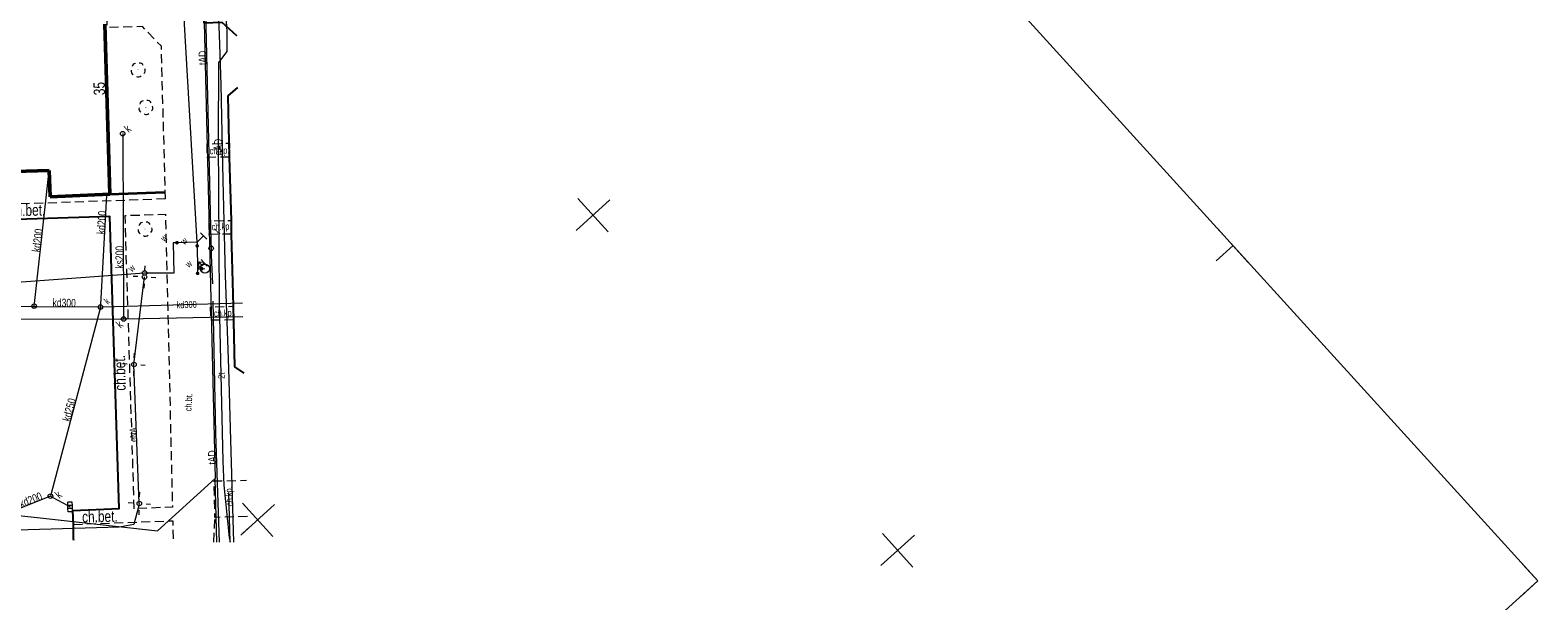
# Model space of a CAD drawing. Extents: x 6546616 to 6547358, y 5574659 to 5575298.
# Tile 11 of 12: x 6547192 to 6547358, y 5574926 to 5574989. Entities that reach past the tile are written whole.
import ezdxf
from ezdxf.enums import TextEntityAlignment as Align

# ---------------------------------------------------------------- set-up
doc = ezdxf.new("R2010")
doc.units = 0
doc.header["$MEASUREMENT"] = 0
for name, pattern in [('1.5_0.5', [2, 1.5, -0.5]), ('219-500', [0]), ('mz1.0_0.5', [1.5, 1, -0.5])]:
    doc.linetypes.add(name, pattern=pattern)
doc.layers.get('0').update_dxf_attribs({"color": 2, "linetype": 'CONTINUOUS', "lineweight": 13})
for name, color, linetype, lineweight in [('203-Punkt załamania granicy działki nie stabilizowany', 7, 'CONTINUOUS', 13), ('219-Linia granicy', 7, 'CONTINUOUS', 13), ('238-Punkt adresowy budynku', 7, 'CONTINUOUS', 13), ('312-Budynek (powierzchnia)', 7, 'CONTINUOUS', 13), ('433-Chodnik', 7, 'CONTINUOUS', 13), ('504-Opis i rzędna włazu prostokątnego-ST', 7, 'CONTINUOUS', 13), ('506-Opis i rzędna włazu okrągłego-SK', 7, 'CONTINUOUS', 13), ('510-Podpora jednosłupowa symb.-SEPOW', 7, 'CONTINUOUS', 13), ('582-Atrybuty opisowe-SKPOD', 7, 'CONTINUOUS', 13), ('585-Atrybuty opisowe-SEPOD', 7, 'CONTINUOUS', 13), ('586-Atrybuty opisowe-STPOD', 7, 'CONTINUOUS', 13), ('chodnik (powierzchnia)', 7, 'CONTINUOUS', 13), ('chodnik (powierzchnia)-Atr17', 7, 'CONTINUOUS', 13), ('drzewo liściaste (punkt)', 7, 'CONTINUOUS', 13), ('hydrant (punkt)', 7, 'CONTINUOUS', 13), ('inne urządzenie techniczne - siec wodociągowa (punkt)', 7, 'CONTINUOUS', 13), ('jezdnia (powierzchnia)', 7, 'CONTINUOUS', 13), ('kratka ściekowa (punkt)', 7, 'CONTINUOUS', 13), ('krawężnik (linia)', 7, 'CONTINUOUS', 13), ('latarnia na słupie lub maszcie (punkt)', 7, 'CONTINUOUS', 13), ('ogrodzenie trwałe (linia)', 7, 'CONTINUOUS', 13), ('przewód elektroenergetyczny (linia)', 7, 'CONTINUOUS', 13), ('przewód elektroenergetyczny (linia)-Atr1', 7, 'CONTINUOUS', 13), ('przewód kanalizacyjny (linia)', 7, 'CONTINUOUS', 13), ('przewód kanalizacyjny (linia)-Atr1', 7, 'CONTINUOUS', 13), ('przewód telekomunikacyjny (linia)', 7, 'CONTINUOUS', 13), ('przewód telekomunikacyjny (linia)-Atr1', 7, 'CONTINUOUS', 13), ('przewód wodociągowy (linia)', 7, 'CONTINUOUS', 13), ('studzienka okrągła - przewód wodociągowy (punkt)', 7, 'CONTINUOUS', 13), ('studzienka okrągła - przewód wodociągowy (punkt)-Atr17', 7, 'CONTINUOUS', 13), ('trójnik - siec wodociągowa (punkt)', 7, 'CONTINUOUS', 13), ('Wstawianie ramki sekcyjnej z opisem', 7, 'CONTINUOUS', 13), ('właz okrągły - siec kanalizacyjna (punkt)', 7, 'CONTINUOUS', 13), ('właz okrągły - siec kanalizacyjna (punkt)-Atr17', 7, 'CONTINUOUS', 13), ('właz okrągły - siec telekomunikacyjna (punkt)', 7, 'CONTINUOUS', 13), ('zasuwa - siec wodociągowa (punkt)', 7, 'CONTINUOUS', 13), ('zasuwa - siec wodociągowa (punkt)-Atr17', 7, 'CONTINUOUS', 13)]:
    doc.layers.add(name, color=color, linetype=linetype, lineweight=lineweight)
doc.styles.add('ARIAL', font='ARIALUNI.TTF', dxfattribs={"width": 0.75})
doc.linetypes.add('902-500', pattern='A,3.75,0,[1,ksztalty.shx,S=0.5,R=0,X=0,Y=0],3.75', length=7.5)

# ---------------------------------------------------------------- blocks, each defined once
blk = doc.blocks.new('US22')
at = {"color": 0, "linetype": 'Continuous', "lineweight": 13}
blk.add_circle((0, 0), 0.25, dxfattribs=at)
blk = doc.blocks.new('US05')
at = {"color": 0, "linetype": 'Continuous', "lineweight": 13}
for p, q in [((-0.525, -0.25), (-0.525, 0.25)), ((-0.525, 0.25), (-0.175, 0.25)), ((-0.175, -0.25), (-0.175, 0.25)), ((-0.175, 0.25), (0.175, 0.25)), ((0.175, -0.25), (0.175, 0.25)), ((0.175, 0.25), (0.525, 0.25)), ((0.525, -0.25), (0.525, 0.25)), ((-0.525, -0.25), (-0.175, -0.25)), ((-0.175, -0.25), (0.175, -0.25)), ((0.175, -0.25), (0.525, -0.25))]:
    blk.add_line(p, q, dxfattribs=at)
blk = doc.blocks.new('SM011')
at = {"color": 0, "linetype": 'Continuous', "lineweight": 13}
for p, q in [((-0.53, 0.531), (-0.883, 0.884)), ((0.531, 0.531), (0.884, 0.884)), ((-0.53, -0.53), (-0.883, -0.883)), ((0.531, -0.53), (0.884, -0.883))]:
    blk.add_line(p, q, dxfattribs=at)
blk = doc.blocks.new('510')
at = {"color": 0, "linetype": 'Continuous', "lineweight": 0}
blk.add_circle((0, 0), 0.25, dxfattribs=at)
blk = doc.blocks.new('US15')
at = {"color": 0, "linetype": 'Continuous', "lineweight": 13}
blk.add_circle((0, 0), 0.25, dxfattribs=at)
blk = doc.blocks.new('OP021')
at = {"linetype": 'Continuous', "lineweight": 13}
h = blk.add_hatch(color=0, dxfattribs=at)
edge = h.paths.add_edge_path()
edge.add_arc((0, 0), 0.05, 0, 360)
at = {"color": 0, "linetype": 'Continuous', "lineweight": 13}
for centre, start, end in [((-0.38, 0.124), 121.308, 202.548), ((0, 0.4), 49.272, 130.728), ((0.38, 0.124), 337.452, 58.692), ((-0.235, -0.324), 193.221, 274.871), ((0.235, -0.324), 265.129, 346.779)]:
    blk.add_arc(centre, 0.4, start, end, dxfattribs=at)
blk = doc.blocks.new('US31')
at = {"linetype": 'Continuous', "lineweight": 0}
h = blk.add_hatch(color=0, dxfattribs=at)
edge = h.paths.add_edge_path()
edge.add_arc((0, 0), 0.2, 0, 360)
blk = doc.blocks.new('US21')
at = {"color": 0, "linetype": 'Continuous', "lineweight": 13}
for p, q in [((0, -1), (0, 0)), ((-0.5, -1), (0, -1)), ((0, -1), (0.5, -1))]:
    blk.add_line(p, q, dxfattribs=at)
blk = doc.blocks.new('US25')
at = {"linetype": 'Continuous', "lineweight": 0}
h = blk.add_hatch(color=0, dxfattribs=at)
edge = h.paths.add_edge_path()
edge.add_arc((0, 0), 0.2, 0, 360)
blk = doc.blocks.new('US02')
at = {"color": 0, "linetype": 'Continuous', "lineweight": 13}
for p, q in [((0, 1), (-0.353, 0.647)), ((0, 0.5), (0, 1)), ((0, 1), (0.354, 0.647))]:
    blk.add_line(p, q, dxfattribs=at)
blk.add_circle((0, 0), 0.5, dxfattribs=at)
blk = doc.blocks.new('203')
at = {"linetype": 'Continuous', "lineweight": 0}
h = blk.add_hatch(color=0, dxfattribs=at)
edge = h.paths.add_edge_path()
edge.add_arc((0, 0), 0.045, 0, 360)
blk = doc.blocks.new('RAMKA500KP')
at = {"color": 0}
for p, q in [((300, 97.5), (300, 102.5)), ((350, 97.5), (350, 102.5)), ((297.5, 100), (302.5, 100)), ((347.5, 100), (352.5, 100)), ((350, 47.5), (350, 52.5)), ((400, 47.5), (400, 52.5)), ((347.5, 50), (352.5, 50)), ((397.5, 50), (400, 50)), ((400, 0), (400, 2.5)), ((397.5, 0), (400, 0))]:
    blk.add_line(p, q, dxfattribs=at)
at = {"color": 0, "flags": 128}
blk.add_lwpolyline([(0, 0), (400, 0), (400, 250), (0, 250)], close=True, dxfattribs=at)

msp = doc.modelspace()

# ---------------------------------------------------------------- linework, layer by layer
at = {"layer": '219-Linia granicy', "color": 7, "linetype": '219-500', "lineweight": 18, "flags": 128}
for points in [[(6547210.8, 5574994.42), (6547212.12, 5574939.45)], [(6547148.88, 5574939.97), (6547205.77, 5574933.67)], [(6547205.77, 5574933.67), (6547212.12, 5574939.45)], [(6547212.3, 5574932.44), (6547212.12, 5574939.45)]]:
    msp.add_lwpolyline(points, dxfattribs=at)
at = {"layer": '312-Budynek (powierzchnia)', "color": 7, "linetype": 'Continuous', "lineweight": 50, "flags": 128}
for points in [[(6547199.93, 5574989.6), (6547200.49, 5574970.82)], [(6547193.81, 5574973.46), (6547178.49, 5574972.99)], [(6547193.93, 5574970.54), (6547193.81, 5574973.46)], [(6547200.49, 5574970.82), (6547193.93, 5574970.54)]]:
    msp.add_lwpolyline(points, dxfattribs=at)
at = {"layer": 'chodnik (powierzchnia)', "color": 7, "linetype": 'mz1.0_0.5', "lineweight": 18, "flags": 128}
for points in [[(6547206.64, 5574970.3), (6547206.18, 5574987.15), (6547204.1, 5574989.32), (6547200.21, 5574989.22), (6547199.48, 5575015.22), (6547206.83, 5575019.85), (6547205.77, 5575075.9)], [(6547206.64, 5574970.3), (6547184.31, 5574969.53)], [(6547215.67, 5574935.26), (6547212.1, 5574935.16), (6547212, 5574939.18), (6547215.58, 5574939.26)], [(6547196.47, 5574934.38), (6547207.46, 5574934.78), (6547207.47, 5574932.49)], [(6547211.96, 5574932.44), (6547212.1, 5574935.16)]]:
    msp.add_lwpolyline(points, dxfattribs=at)
for points in [[(6547213.71, 5574974.93), (6547211.25, 5574974.88), (6547211.24, 5574976.37), (6547213.69, 5574976.46)], [(6547203.19, 5574936.11), (6547202.18, 5574968.48), (6547206.64, 5574968.61), (6547207.4, 5574936.29)], [(6547213.92, 5574966.43), (6547211.47, 5574966.39), (6547211.45, 5574967.87), (6547213.92, 5574967.94)], [(6547214.15, 5574956.96), (6547211.63, 5574956.91), (6547211.61, 5574958.39), (6547214.13, 5574958.46)]]:
    msp.add_lwpolyline(points, close=True, dxfattribs=at)
at = {"layer": 'jezdnia (powierzchnia)', "color": 7, "linetype": '1.5_0.5', "lineweight": 18, "flags": 128}
msp.add_lwpolyline([(6547214.51, 5574988.3), (6547212.88, 5574989.77), (6547210.88, 5574989.72), (6547210.77, 5574994.69), (6547212.74, 5574994.75), (6547214.33, 5574996.32)], dxfattribs=at)
at = {"layer": 'krawężnik (linia)', "color": 7, "linetype": 'Continuous', "lineweight": 25, "flags": 128}
for points in [[(6547214.51, 5574988.3), (6547212.88, 5574989.77), (6547210.88, 5574989.72)], [(6547215.32, 5574951.08), (6547214.3, 5574951.77), (6547214.13, 5574958.46), (6547213.92, 5574966.43), (6547213.92, 5574967.94), (6547213.71, 5574974.93), (6547213.57, 5574981.7), (6547214.63, 5574982.6)], [(6547196.51, 5574932.6), (6547196.49, 5574932.8), (6547196.47, 5574934.38), (6547196.42, 5574935.92), (6547201.53, 5574936.14), (6547200.49, 5574968.35), (6547184.42, 5574967.86), (6547184.31, 5574969.53), (6547182.94, 5574969.54), (6547181.96, 5574969.42), (6547181.25, 5574969.18), (6547180.49, 5574968.59)]]:
    msp.add_lwpolyline(points, dxfattribs=at)
at = {"layer": 'ogrodzenie trwałe (linia)', "color": 7, "linetype": '902-500', "lineweight": 35, "flags": 128}
msp.add_lwpolyline([(6547200.49, 5574970.82), (6547206.54, 5574971.05)], dxfattribs=at)
at = {"layer": 'przewód elektroenergetyczny (linia)', "color": 1, "linetype": 'Continuous', "lineweight": 18, "flags": 128}
for points in [[(6547210.54, 5575084.33), (6547210.46, 5575083.2), (6547210.5, 5575079.05), (6547210.62, 5575069.65), (6547210.71, 5575063.32), (6547210.89, 5575053.46), (6547210.98, 5575044.87), (6547211.08, 5575041.46), (6547211.19, 5575033.54), (6547211.35, 5575024.74), (6547211.47, 5575015.89), (6547211.71, 5575009.78), (6547212.02, 5575001.93), (6547212.29, 5574995.42), (6547212.61, 5574987.38), (6547212.75, 5574982.9), (6547212.97, 5574972.39), (6547213.23, 5574961.87), (6547213.59, 5574951.63), (6547213.79, 5574944.97), (6547214.15, 5574932.42)], [(6547203.75, 5574936.69), (6547203.16, 5574952.03), (6547204.32, 5574961.69)], [(6547203.75, 5574936.69), (6547203.69, 5574936.46), (6547203.15, 5574934.39), (6547201.51, 5574934.07), (6547185.18, 5574933.6), (6547184.94, 5574933.59), (6547184.76, 5574933.4), (6547184.64, 5574933.26), (6547172.69, 5574933.29), (6547167.43, 5574934.19), (6547167.64, 5574937.34), (6547167.66, 5574937.6), (6547167.6, 5574937.84), (6547167.39, 5574938.69), (6547164.09, 5574942.43), (6547162.74, 5574943.07), (6547162.51, 5574943.18)], [(6547213.58, 5574937.92), (6547213.72, 5574932.43)]]:
    msp.add_lwpolyline(points, dxfattribs=at)
at = {"layer": 'przewód kanalizacyjny (linia)', "color": 34, "linetype": 'Continuous', "lineweight": 18, "flags": 128}
for points in [[(6547201.92, 5574977.51), (6547201.92, 5574977.21), (6547202.01, 5574957.34), (6547202.02, 5574957.05)], [(6547192.15, 5574958.47), (6547192.18, 5574958.76), (6547193.82, 5574973.46)], [(6547199.46, 5574958.37), (6547199.49, 5574958.67), (6547200.17, 5574970.73)], [(6547180.14, 5574958.56), (6547180.44, 5574958.56), (6547191.84, 5574958.45), (6547192.44, 5574958.44), (6547199.16, 5574958.38), (6547199.46, 5574958.37)], [(6547199.46, 5574958.37), (6547199.39, 5574958.08), (6547194.01, 5574937.79), (6547193.94, 5574937.5)], [(6547199.46, 5574958.37), (6547199.77, 5574958.38), (6547215.15, 5574958.83)], [(6547215.19, 5574957.29), (6547202.32, 5574957.05), (6547202.02, 5574957.05), (6547201.71, 5574957.04), (6547177.76, 5574956.98), (6547177.45, 5574956.97)], [(6547193.94, 5574937.5), (6547193.66, 5574937.39), (6547190.81, 5574936.25), (6547190.54, 5574936.15)], [(6547193.94, 5574937.5), (6547194.2, 5574937.37), (6547195.87, 5574936.46), (6547196.12, 5574936.31)]]:
    msp.add_lwpolyline(points, dxfattribs=at)
at = {"layer": 'przewód telekomunikacyjny (linia)', "color": 30, "linetype": 'Continuous', "lineweight": 18, "flags": 128}
for points in [[(6547213.83, 5574932.42), (6547213.7, 5574932.95), (6547213.1, 5574938.71), (6547213.02, 5574941.36), (6547212.6, 5574958.88), (6547212.6, 5574959.22), (6547212.47, 5574976.88), (6547212.54, 5574985.38), (6547213.43, 5574986.59), (6547213.44, 5574988.78), (6547212.91, 5574997.06), (6547212.22, 5575014.37), (6547211.67, 5575043.74), (6547211.07, 5575072.22), (6547210.67, 5575073.09), (6547210.15, 5575086.92)], [(6547209.21, 5575076.33), (6547209.23, 5575075.57), (6547209.41, 5575064.18), (6547209.64, 5575049.14), (6547210.06, 5575028.5), (6547210.29, 5575015.94), (6547210.24, 5575014.39), (6547210.22, 5575013.62), (6547210.33, 5575012.9), (6547210.41, 5575012.47), (6547210.62, 5575004.82), (6547210.93, 5574995.79), (6547211.13, 5574987.8), (6547211.46, 5574973.68), (6547211.66, 5574965.6), (6547211.68, 5574964.85), (6547211.69, 5574964.1), (6547211.82, 5574960.95)], [(6547211.88, 5574959.02), (6547212.14, 5574944.41), (6547212.56, 5574932.44)]]:
    msp.add_lwpolyline(points, dxfattribs=at)
at = {"layer": 'przewód wodociągowy (linia)', "color": 5, "linetype": 'Continuous', "lineweight": 18, "flags": 128}
for points in [[(6547210.12, 5574965.53), (6547208.72, 5574989.59), (6547208.73, 5575008.82), (6547207.99, 5575066.77)], [(6547210.12, 5574965.53), (6547207.91, 5574965.47), (6547207.5, 5574965.46), (6547207.55, 5574962.1), (6547204.34, 5574962.13), (6547172.64, 5574959.8), (6547166.9, 5574960.84), (6547165.6, 5574965), (6547167.23, 5574966.63), (6547167.05, 5574966.95)], [(6547210.12, 5574965.53), (6547210.13, 5574965.12), (6547210.16, 5574962.59)], [(6547210.16, 5574962.59), (6547210.64, 5574962.6), (6547210.99, 5574962.61)], [(6547210.16, 5574962.59), (6547210.18, 5574962.09)]]:
    msp.add_lwpolyline(points, dxfattribs=at)
at = {"layer": 'Wstawianie ramki sekcyjnej z opisem', "color": 7, "linetype": 'Continuous', "lineweight": 13, "flags": 128}
for points in [[(6547215.65, 5574936.16), (6547215.12, 5574936.74)], [(6547214.96, 5574933.21), (6547215.7, 5574933.89)]]:
    msp.add_lwpolyline(points, dxfattribs=at)

# ---------------------------------------------------------------- block references
at = {"layer": '203-Punkt załamania granicy działki nie stabilizowany', "color": 7, "linetype": 'Continuous', "lineweight": 18, "rotation": 42.26758658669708}
for p in [(6547212.12, 5574939.45), (6547205.77, 5574933.67)]:
    msp.add_blockref('203', p, dxfattribs=at)
at = {"layer": '510-Podpora jednosłupowa symb.-SEPOW', "color": 7, "linetype": 'Continuous', "lineweight": 18, "rotation": 42.26758658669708}
for p in [(6547204.32, 5574961.69), (6547203.16, 5574952.03), (6547203.75, 5574936.69)]:
    msp.add_blockref('510', p, dxfattribs=at)
at = {"layer": 'drzewo liściaste (punkt)', "color": 94, "linetype": 'Continuous', "lineweight": 13, "rotation": 42.26758658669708}
for p in [(6547203.61, 5574984.56), (6547204.47, 5574980.42), (6547204.38, 5574966.99)]:
    msp.add_blockref('OP021', p, dxfattribs=at)
at = {"layer": 'hydrant (punkt)', "color": 7, "linetype": 'Continuous', "lineweight": 18, "rotation": 42.26758658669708}
msp.add_blockref('US02', (6547210.99, 5574962.61), dxfattribs=at)
at = {"layer": 'inne urządzenie techniczne - siec wodociągowa (punkt)', "color": 7, "linetype": 'Continuous', "lineweight": 13, "rotation": 42.26758658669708}
msp.add_blockref('US31', (6547210.18, 5574962.09), dxfattribs=at)
at = {"layer": 'kratka ściekowa (punkt)', "color": 7, "linetype": 'Continuous', "lineweight": 18, "rotation": 91.2975865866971}
msp.add_blockref('US05', (6547196.12, 5574936.31), dxfattribs=at)
at = {"layer": 'latarnia na słupie lub maszcie (punkt)', "color": 7, "linetype": 'Continuous', "lineweight": 18, "rotation": 42.26758658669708}
for p in [(6547204.32, 5574961.69), (6547203.16, 5574952.03), (6547203.75, 5574936.69)]:
    msp.add_blockref('SM011', p, dxfattribs=at)
at = {"layer": 'studzienka okrągła - przewód wodociągowy (punkt)', "color": 5, "linetype": 'Continuous', "lineweight": 18, "rotation": 42.26758658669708}
msp.add_blockref('US15', (6547204.34, 5574962.13), dxfattribs=at)
at = {"layer": 'trójnik - siec wodociągowa (punkt)', "color": 7, "linetype": 'Continuous', "lineweight": 18}
for p, rotation in [((6547210.12, 5574965.53), 133.6375865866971), ((6547210.16, 5574962.59), 132.6175865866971)]:
    msp.add_blockref('US21', p, dxfattribs=dict(at, rotation=rotation))
at = {"layer": 'Wstawianie ramki sekcyjnej z opisem', "color": 7, "linetype": 'Continuous', "lineweight": 13, "rotation": 42.26758658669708}
msp.add_blockref('RAMKA500KP', (6547062.06, 5574659.11), dxfattribs=at)
at = {"layer": 'właz okrągły - siec kanalizacyjna (punkt)', "color": 7, "linetype": 'Continuous', "lineweight": 18, "rotation": 42.26758658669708}
for p in [(6547201.92, 5574977.51), (6547192.15, 5574958.47), (6547199.46, 5574958.37), (6547202.02, 5574957.05), (6547193.94, 5574937.5)]:
    msp.add_blockref('US22', p, dxfattribs=at)
at = {"layer": 'właz okrągły - siec telekomunikacyjna (punkt)', "color": 7, "linetype": 'Continuous', "lineweight": 18, "rotation": 90.56058658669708}
msp.add_blockref('US22', (6547211.68, 5574964.85), dxfattribs=at)
at = {"layer": 'zasuwa - siec wodociągowa (punkt)', "color": 7, "linetype": 'Continuous', "lineweight": 13}
for p, rotation in [((6547207.91, 5574965.47), 133.0335865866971), ((6547210.13, 5574965.12), 258.249586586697), ((6547210.64, 5574962.6), 133.1475865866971)]:
    msp.add_blockref('US25', p, dxfattribs=dict(at, rotation=rotation))

# ---------------------------------------------------------------- texts
at = {"layer": '238-Punkt adresowy budynku', "color": 7, "linetype": 'Continuous', "lineweight": 25, "style": 'ARIAL', "width": 0.75}
msp.add_text('35', height=1.25, rotation=91.6916, dxfattribs=at).set_placement((6547199.95, 5574982.5), align=Align.CENTER)
at = {"layer": '433-Chodnik', "color": 7, "linetype": 'Continuous', "lineweight": 25, "style": 'ARIAL', "width": 0.75}
for rotation, p in [(1.0016, (6547189.43, 5574969.65)), (91.0486, (6547201, 5574949.13)), (1.2876, (6547197.42, 5574935.84))]:
    msp.add_text('ch.bet.', height=1.25, rotation=rotation, dxfattribs=at).set_placement(p, align=Align.TOP_LEFT)
at = {"layer": '504-Opis i rzędna włazu prostokątnego-ST', "color": 7, "linetype": 'Continuous', "lineweight": 18, "style": 'ARIAL', "width": 0.75}
msp.add_text('t', height=0.9, rotation=42.2676, dxfattribs=at).set_placement((6547211.9, 5574967.01), align=Align.TOP_LEFT)
at = {"layer": '506-Opis i rzędna włazu okrągłego-SK', "color": 7, "linetype": 'Continuous', "lineweight": 18, "style": 'ARIAL', "width": 0.75}
for p in [(6547201.98, 5574978.24), (6547201.09, 5574956.64), (6547194.34, 5574937.85)]:
    msp.add_text('k', height=0.9, rotation=42.2676, dxfattribs=at).set_placement(p, align=Align.TOP_LEFT)
at = {"layer": '582-Atrybuty opisowe-SKPOD', "color": 32, "linetype": 'Continuous', "lineweight": 18, "style": 'ARIAL', "width": 0.75}
for s, rotation, p in [('kd200', 86.4486, (6547199.06, 5574966.45)), ('kd200', 82.8866, (6547191.91, 5574964.51)), ('ks200', 89.5266, (6547201.1, 5574962.61)), ('kd300', 358.6906, (6547194.19, 5574959.32)), ('kd250', 74.4186, (6547195.23, 5574945.92)), ('kd200', 21.0476, (6547190.4, 5574937.06))]:
    msp.add_text(s, height=0.9, rotation=rotation, dxfattribs=at).set_placement(p, align=Align.TOP_LEFT)
at = {"layer": '585-Atrybuty opisowe-SEPOD', "color": 1, "linetype": 'Continuous', "lineweight": 18, "style": 'ARIAL', "width": 0.75}
msp.add_text('eAD', height=0.9, rotation=90.4256, dxfattribs=at).set_placement((6547212.01, 5574975.1), align=Align.TOP_LEFT)
at = {"layer": '586-Atrybuty opisowe-STPOD', "color": 30, "linetype": 'Continuous', "lineweight": 18, "style": 'ARIAL', "width": 0.75}
for rotation, p in [(90.5996, (6547210.3, 5574985.08)), (91.2226, (6547211.36, 5574940.98))]:
    msp.add_text('tAD', height=0.9, rotation=rotation, dxfattribs=at).set_placement(p, align=Align.TOP_LEFT)
at = {"layer": 'chodnik (powierzchnia)-Atr17', "color": 7, "style": 'ARIAL', "width": 0.75}
for s, rotation, p in [('ch.kp.', 1.9756, (6547211.52, 5574975.23)), ('ch.kp.', 1.9596, (6547211.75, 5574966.85)), ('ch.kp.', 2.4616, (6547212, 5574957.29)), ('ch.bt.', 86.9036, (6547209.5, 5574946.86)), ('ch.kp.', 92.7406, (6547214.07, 5574936.42))]:
    msp.add_text(s, height=0.75, rotation=rotation, dxfattribs=at).set_placement(p)
at = {"layer": 'przewód elektroenergetyczny (linia)-Atr1', "color": 1, "style": 'ARIAL', "width": 0.75}
msp.add_text('eNA', height=0.75, rotation=92.2086, dxfattribs=at).set_placement((6547203.49, 5574943.5))
at = {"layer": 'przewód kanalizacyjny (linia)-Atr1', "color": 34, "style": 'ARIAL', "width": 0.75}
msp.add_text('kd300', height=0.75, rotation=1.6956, dxfattribs=at).set_placement((6547207.86, 5574958.61), align=Align.MIDDLE_LEFT)
at = {"layer": 'przewód telekomunikacyjny (linia)-Atr1', "color": 30, "style": 'ARIAL', "width": 0.75}
msp.add_text('2t', height=0.75, rotation=91.3646, dxfattribs=at).set_placement((6547212.8, 5574950.45), align=Align.MIDDLE_LEFT)
at = {"layer": 'studzienka okrągła - przewód wodociągowy (punkt)-Atr17', "color": 5, "style": 'ARIAL', "width": 0.75}
msp.add_text('w', height=0.75, rotation=42.2676, dxfattribs=at).set_placement((6547202.93, 5574962.2))
at = {"layer": 'właz okrągły - siec kanalizacyjna (punkt)-Atr17', "color": 7, "style": 'ARIAL', "width": 0.75}
msp.add_text('k', height=0.75, rotation=42.2676, dxfattribs=at).set_placement((6547200.28, 5574958.62))
at = {"layer": 'zasuwa - siec wodociągowa (punkt)-Atr17', "color": 7, "style": 'ARIAL', "width": 0.75}
for p in [(6547206.5, 5574965.53), (6547208.72, 5574965.19), (6547209.23, 5574962.66)]:
    msp.add_text('w', height=0.75, rotation=42.2676, dxfattribs=at).set_placement(p)

doc.saveas('drawing.dxf')
